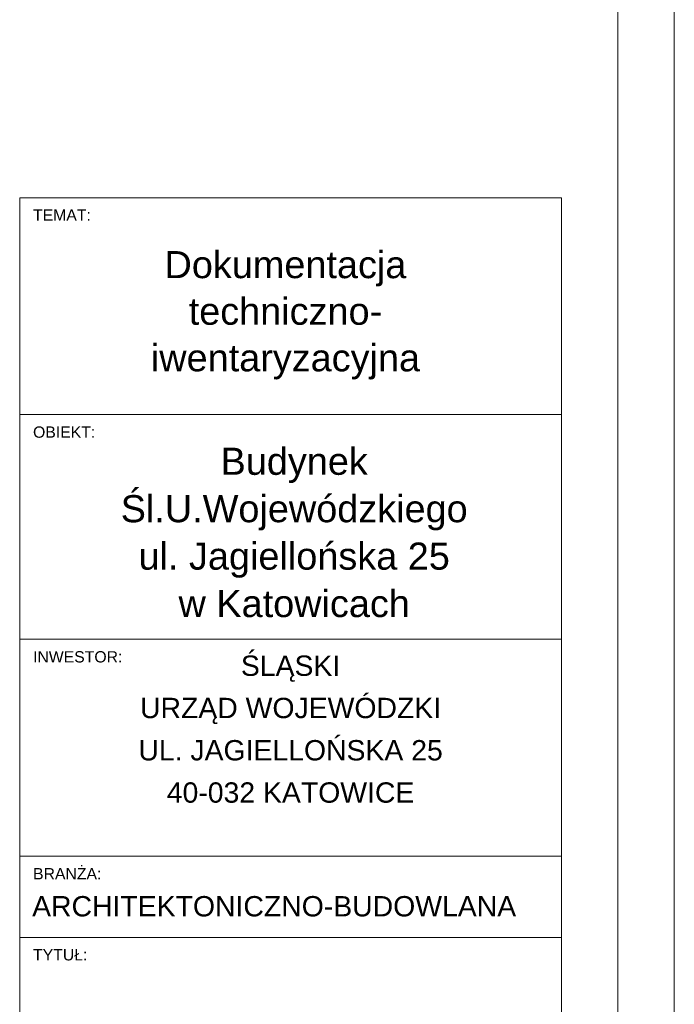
# Model space of a CAD drawing. Header units: inches. Extents: x -21887 to 84279, y -131485 to 67836.
# Tile 93 of 256: x 78479 to 84279, y -44837 to -36119. Entities that reach past the tile are written whole.
import ezdxf

# ---------------------------------------------------------------- set-up
doc = ezdxf.new("R2010")
doc.units = ezdxf.units.IN
doc.header["$MEASUREMENT"] = 0
doc.layers.get('0').update_dxf_attribs({"lineweight": 13})
doc.layers.add('RAMKA', color=7, linetype='Continuous', lineweight=13)
doc.styles.add('GENERATED_STYLE_3', font='txt')

msp = doc.modelspace()

# ---------------------------------------------------------------- linework, layer by layer
at = {"color": 7, "linetype": 'Continuous'}
for p, q in [((83278.6, -37695.3), (78478.6, -37695.3)), ((78478.6, -37695.3), (78478.6, -51641.2)), ((83278.6, -51641.2), (83278.6, -37695.3))]:
    msp.add_line(p, q, dxfattribs=at)
at = {"color": 7, "linetype": 'Continuous', "flags": 128}
for points in [[(78478.6, -39615.3), (83278.6, -39615.3)], [(78478.6, -41605.3), (83278.6, -41605.3)], [(78478.6, -43525.3), (83278.6, -43525.3)], [(78478.6, -44245.3), (83278.6, -44245.3)]]:
    msp.add_lwpolyline(points, dxfattribs=at)
at = {"layer": 'RAMKA', "color": 1, "linetype": 'Continuous'}
for p, q in [((84278.6, -52641.2), (84278.6, 67836.2)), ((83778.6, -52141.2), (83778.6, 67336.2))]:
    msp.add_line(p, q, dxfattribs=at)

# ---------------------------------------------------------------- texts
at = {"color": 7, "attachment_point": 1, "style": 'GENERATED_STYLE_3'}
for s, insert, char_height, width in [('\\fArial|b0|i0|c238|p39;TEMAT:', (78597, -37798.5), 100, 3383.52), ('\\fArial|b0|i0|c238|p39;OBIEKT:', (78597, -39720.2), 100, 3383.52), ('\\fArial|b0|i0|c238|p39;INWESTOR:', (78597, -41710.2), 100, 3383.52), ('\\fArial|b0|i0|c238|p39;BRANŻA:', (78597, -43630.7), 100, 3383.52), ('\\fArial|b0|i0|c238|p39;ARCHITEKTONICZNO-BUDOWLANA', (78588.9, -43878.8), 180, 3134.4), ('\\fArial|b0|i0|c238|p39;TYTUŁ:', (78597, -44348.5), 100, 3383.52)]:
    msp.add_mtext(s, dxfattribs=dict(at, insert=insert, char_height=char_height, width=width))
at = {"color": 7, "char_height": 240, "attachment_point": 2, "style": 'GENERATED_STYLE_3'}
for s, insert, width, line_spacing_factor in [('\\fArial|b0|i0|c238|p39;Dokumentacja\\Ptechniczno- iwentaryzacyjna ', (80833.2, -38167.4), 3134.4, 1.031143), ('\\fArial|b0|i0|c238|p39;Budynek \\PŚl.U.Wojewódzkiego\\Pul. Jagiellońska 25\\Pw Katowicach', (80910.7, -39908.8), 6026.16, 1.049441)]:
    msp.add_mtext(s, dxfattribs=dict(at, insert=insert, width=width, line_spacing_factor=line_spacing_factor))
at = {"color": 7, "insert": (80878.6, -41748.9), "char_height": 180, "attachment_point": 2, "line_spacing_factor": 1.247497, "style": 'GENERATED_STYLE_3'}
msp.add_mtext('\\fArial|b0|i0|c238|p39;ŚLĄSKI \\PURZĄD WOJEWÓDZKI\\PUL. JAGIELLOŃSKA 25\\P40-032 KATOWICE', dxfattribs=at)

doc.saveas('drawing.dxf')
